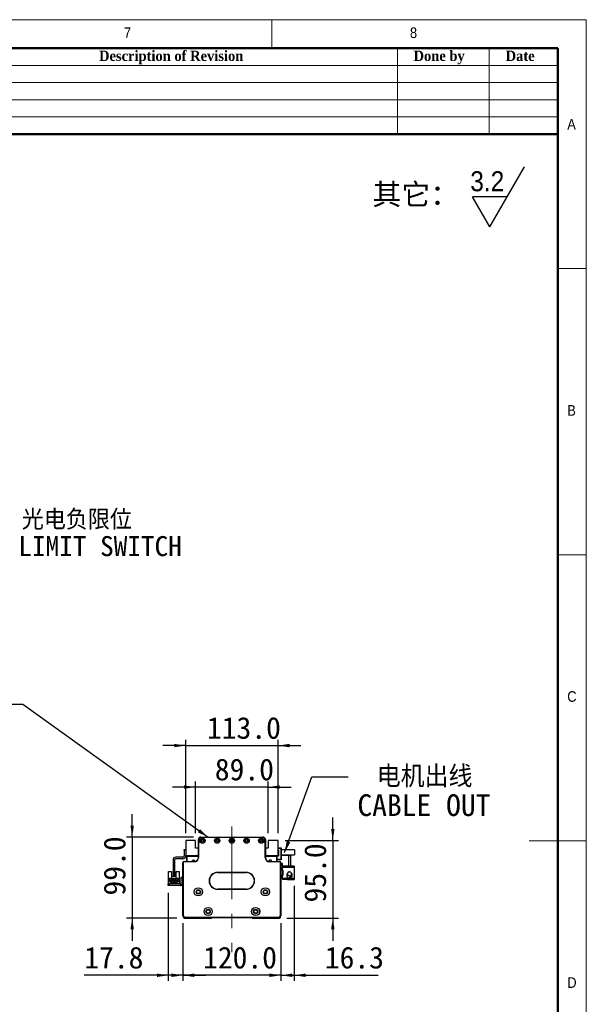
# Model space of a CAD drawing. Header units: millimetres. Extents: x 35 to 2905, y 35 to 2044.
# Tile 6 of 6: x 2212 to 2905, y 839 to 2044. Entities that reach past the tile are written whole.
import ezdxf

# ---------------------------------------------------------------- set-up
doc = ezdxf.new("R2010")
doc.units = ezdxf.units.MM
doc.header["$LTSCALE"] = 7
doc.linetypes.add('CENTERX2', pattern=[20.32, 12.7, -2.54, 2.54, -2.54])
doc.layers.add('DIMNS', color=7, linetype='Continuous')
doc.styles.add('SLDTEXTSTYLE0', font='arial.ttf', dxfattribs={"bigfont": 'bigfont'})
doc.styles.add('SLDTEXTSTYLE1', font='Gothic.ttf', dxfattribs={"width": 0.913})
doc.styles.add('SLDTEXTSTYLE2', font='timesbd.ttf', dxfattribs={"width": 0.933})
doc.styles.add('SLDTEXTSTYLE8', font='txt')
doc.styles.add('SLDTEXTSTYLE9', font='txt', dxfattribs={"bigfont": 'bigfont'})
doc.dimstyles.new('SLDDIMSTYLE1', dxfattribs={"dimtxt": 26.6, "dimasz": 14, "dimexe": 0, "dimexo": 0.0625, "dimgap": 6.65, "dimtad": 2, "dimdec": 1, "dimrnd": 1e-09, "dimzin": 4, "dimdsep": 46, "dimtxsty": 'SLDTEXTSTYLE8', "dimsah": 1, "dimcen": 0.09, "dimadec": 0, "dimazin": 1, "dimtfac": 1, "dimtdec": 1, "dimtmove": 0, "dimatfit": 0, "dimfxl": 0, "dimfrac": 2, "dimtolj": 1, "dimtzin": 12, "dimarcsym": 0})
doc.dimstyles.new('SLDDIMSTYLE2', dxfattribs={"dimtxt": 26.6, "dimasz": 14, "dimexe": 0, "dimexo": 0.0625, "dimgap": 6.65, "dimtad": 2, "dimdec": 1, "dimrnd": 1e-09, "dimzin": 12, "dimdsep": 46, "dimtxsty": 'SLDTEXTSTYLE8', "dimsah": 1, "dimcen": 0.09, "dimadec": 0, "dimazin": 3, "dimtfac": 1, "dimtdec": 1, "dimtmove": 0, "dimatfit": 0, "dimfxl": 0, "dimfrac": 2, "dimtolj": 1, "dimtzin": 12, "dimarcsym": 0})
doc.dimstyles.new('SLDDIMSTYLE3', dxfattribs={"dimtxt": 0.18, "dimasz": 14, "dimexe": 0, "dimexo": 0.0625, "dimgap": 0, "dimtad": 0, "dimtih": 1, "dimtoh": 1, "dimdec": 0, "dimrnd": 1e-09, "dimzin": 0, "dimdsep": 46, "dimtxsty": 'Standard', "dimsah": 1, "dimcen": 0.09, "dimadec": 0, "dimazin": 0, "dimtfac": 14, "dimtdec": 0, "dimtofl": 0, "dimtmove": 0, "dimatfit": 3, "dimfxl": 0, "dimfrac": 2, "dimtolj": 1, "dimtzin": 0, "dimarcsym": 0})

# ---------------------------------------------------------------- blocks, each defined once
blk = doc.blocks.new('SW_SFSYMBOL_0')
at = {"layer": 'DIMNS', "color": 0}
for p, q in [((24, -36.7), (66.5, 36.8)), ((24, -36.7), (2.8, 0)), ((45.2, 0), (2.8, 0))]:
    blk.add_line(p, q, dxfattribs=at)
at = {"layer": 'DIMNS', "color": 0, "insert": (0, 31.3), "char_height": 24.5, "attachment_point": 1, "style": 'SLDTEXTSTYLE1'}
blk.add_mtext('3.2', dxfattribs=at)
blk = doc.blocks.new('_D_6')
at = {"layer": 'DIMNS'}
for p, q in [((2411.3, 938.6), (2411.3, 868)), ((2531.3, 938.6), (2531.3, 868)), ((2411.3, 875), (2383.3, 875)), ((2531.3, 875), (2411.3, 875)), ((2531.3, 875), (2559.3, 875))]:
    blk.add_line(p, q, dxfattribs=at)
for points in [[(2411.3, 875), (2397.3, 877.1), (2397.3, 872.9)], [(2531.3, 875), (2545.3, 872.9), (2545.3, 877.1)]]:
    blk.add_solid(points, dxfattribs=at)
at = {"layer": 'DIMNS', "insert": (2436, 909.9), "char_height": 26.6, "attachment_point": 1, "style": 'SLDTEXTSTYLE8'}
blk.add_mtext('120.0', dxfattribs=at)
blk = doc.blocks.new('_D_7')
at = {"layer": 'DIMNS'}
for p, q in [((2393.5, 976), (2393.5, 868)), ((2411.3, 938.6), (2411.3, 868)), ((2393.5, 875), (2290.7, 875)), ((2411.3, 875), (2393.5, 875)), ((2411.3, 875), (2439.3, 875))]:
    blk.add_line(p, q, dxfattribs=at)
for points in [[(2393.5, 875), (2379.5, 877.1), (2379.5, 872.9)], [(2411.3, 875), (2425.3, 872.9), (2425.3, 877.1)]]:
    blk.add_solid(points, dxfattribs=at)
at = {"layer": 'DIMNS', "insert": (2290.7, 909.9), "char_height": 26.6, "attachment_point": 1, "style": 'SLDTEXTSTYLE8'}
blk.add_mtext('17.8', dxfattribs=at)
blk = doc.blocks.new('_D_8')
at = {"layer": 'DIMNS'}
for p, q in [((2349.3, 1044), (2349.3, 1072)), ((2424.4, 1044), (2342.3, 1044)), ((2349.3, 1044), (2349.3, 945)), ((2403.9, 945), (2342.3, 945)), ((2349.3, 945), (2349.3, 917))]:
    blk.add_line(p, q, dxfattribs=at)
for points in [[(2349.3, 1044), (2351.4, 1058), (2347.2, 1058)], [(2349.3, 945), (2347.2, 931), (2351.4, 931)]]:
    blk.add_solid(points, dxfattribs=at)
at = {"layer": 'DIMNS', "insert": (2314.4, 972.5), "char_height": 26.6, "attachment_point": 1, "rotation": 90, "style": 'SLDTEXTSTYLE8'}
blk.add_mtext('99.0', dxfattribs=at)
blk = doc.blocks.new('_D_9')
at = {"layer": 'DIMNS'}
for p, q in [((2547.6, 984.4), (2547.6, 868)), ((2531.3, 938.6), (2531.3, 868)), ((2531.3, 875), (2503.3, 875)), ((2531.3, 875), (2547.6, 875)), ((2547.6, 875), (2650.5, 875))]:
    blk.add_line(p, q, dxfattribs=at)
for points in [[(2531.3, 875), (2517.3, 877.1), (2517.3, 872.9)], [(2547.6, 875), (2561.6, 872.9), (2561.6, 877.1)]]:
    blk.add_solid(points, dxfattribs=at)
at = {"layer": 'DIMNS', "insert": (2585, 909.9), "char_height": 26.6, "attachment_point": 1, "style": 'SLDTEXTSTYLE8'}
blk.add_mtext('16.3', dxfattribs=at)
blk = doc.blocks.new('_D_10')
at = {"layer": 'DIMNS'}
for p, q in [((2594.8, 1040), (2594.8, 1068)), ((2536.7, 1040), (2601.8, 1040)), ((2594.8, 1040), (2594.8, 945)), ((2538.7, 945), (2601.8, 945)), ((2594.8, 945), (2594.8, 917))]:
    blk.add_line(p, q, dxfattribs=at)
for points in [[(2594.8, 1040), (2596.9, 1054), (2592.7, 1054)], [(2594.8, 945), (2592.7, 931), (2596.9, 931)]]:
    blk.add_solid(points, dxfattribs=at)
at = {"layer": 'DIMNS', "insert": (2559.9, 964), "char_height": 26.6, "attachment_point": 1, "rotation": 90, "style": 'SLDTEXTSTYLE8'}
blk.add_mtext('95.0', dxfattribs=at)
blk = doc.blocks.new('_D_11')
at = {"layer": 'DIMNS'}
for p, q in [((2426.8, 1048.9), (2426.8, 1112.2)), ((2515.8, 1048.9), (2515.8, 1112.2)), ((2426.8, 1105.2), (2398.8, 1105.2)), ((2515.8, 1105.2), (2426.8, 1105.2)), ((2515.8, 1105.2), (2543.8, 1105.2))]:
    blk.add_line(p, q, dxfattribs=at)
for points in [[(2426.8, 1105.2), (2412.8, 1107.3), (2412.8, 1103.1)], [(2515.8, 1105.2), (2529.8, 1103.1), (2529.8, 1107.3)]]:
    blk.add_solid(points, dxfattribs=at)
at = {"layer": 'DIMNS', "insert": (2450.4, 1140.1), "char_height": 26.6, "attachment_point": 1, "style": 'SLDTEXTSTYLE8'}
blk.add_mtext('89.0', dxfattribs=at)
blk = doc.blocks.new('_D_12')
at = {"layer": 'DIMNS'}
for p, q in [((2414.8, 1048.9), (2414.8, 1163)), ((2527.8, 1048.9), (2527.8, 1163)), ((2414.8, 1156), (2386.8, 1156)), ((2414.8, 1156), (2527.8, 1156)), ((2527.8, 1156), (2555.8, 1156))]:
    blk.add_line(p, q, dxfattribs=at)
for points in [[(2414.8, 1156), (2400.8, 1158.1), (2400.8, 1153.9)], [(2527.8, 1156), (2541.8, 1153.9), (2541.8, 1158.1)]]:
    blk.add_solid(points, dxfattribs=at)
at = {"layer": 'DIMNS', "insert": (2440.8, 1190.9), "char_height": 26.6, "attachment_point": 1, "style": 'SLDTEXTSTYLE8'}
blk.add_mtext('113.0', dxfattribs=at)
blk = doc.blocks.new('SW_NOTE_3')
at = {"layer": 'DIMNS', "color": 0, "char_height": 26.6, "attachment_point": 2}
for s, insert, style in [('电机出线', (93.7, 13.6), 'SLDTEXTSTYLE9'), ('CABLE OUT', (92.9, -21.5), 'SLDTEXTSTYLE8')]:
    blk.add_mtext(s, dxfattribs=dict(at, insert=insert, style=style))
blk = doc.blocks.new('SW_NOTE_7')
at = {"layer": 'DIMNS', "color": 0, "char_height": 24.5, "attachment_point": 2}
for s, insert, style in [('    光电负限位', (96.7, 12.2), 'SLDTEXTSTYLE9'), ('NEGATIVE LIMIT SWITCH', (93.8, -20.2), 'SLDTEXTSTYLE8')]:
    blk.add_mtext(s, dxfattribs=dict(at, insert=insert, style=style))

msp = doc.modelspace()

# ---------------------------------------------------------------- linework, layer by layer
at = {"color": 7, "linetype": 'Continuous', "lineweight": 18}
for p, q in [((2905, 2044), (35, 2044)), ((2520, 2009), (2520, 2044)), ((2905, 35), (2905, 2044)), ((70, 2009), (2870, 2009)), ((2674, 2009), (2674, 1904)), ((2786, 2009), (2786, 1904)), ((2870, 2009), (2870, 1904)), ((2870, 2009), (2870, 70)), ((2030, 1988), (2870, 1988)), ((2030, 1967), (2870, 1967)), ((2030, 1946), (2870, 1946)), ((2030, 1925), (2870, 1925)), ((2905, 1739.5), (2870, 1739.5)), ((2870, 1389.5), (2905, 1389.5)), ((2905, 1039.5), (2835, 1039.5))]:
    msp.add_line(p, q, dxfattribs=at)
at = {"color": 7, "linetype": 'Continuous', "lineweight": 50}
for p, q in [((2870, 2009), (70, 2009)), ((2870, 2009), (2870, 70)), ((2870, 1904), (2030, 1904))]:
    msp.add_line(p, q, dxfattribs=at)
at = {"color": 7, "linetype": 'Continuous', "lineweight": 25}
for p, q in [((2426.77, 1040.03), (2414.77, 1040.03)), ((2414.77, 1040.03), (2414.77, 1021.53)), ((2426.77, 1030.53), (2426.77, 1040.03)), ((2430.27, 1041.03), (2430.27, 1041.23)), ((2430.27, 1041.23), (2430.28, 1041.23)), ((2430.27, 1041.03), (2430.57, 1041.03)), ((2430.27, 1019.03), (2430.27, 1041.03)), ((2430.57, 1041.03), (2430.57, 1019.03)), ((2433.27, 1044.03), (2433.27, 1043.73)), ((2433.27, 1044.03), (2509.27, 1044.03)), ((2509.27, 1043.73), (2433.27, 1043.73)), ((2509.27, 1044.03), (2509.27, 1043.73)), ((2511.97, 1019.03), (2511.97, 1041.03)), ((2512.27, 1041.03), (2511.97, 1041.03)), ((2512.27, 1041.23), (2512.27, 1041.03)), ((2512.27, 1041.23), (2512.27, 1041.23)), ((2512.27, 1041.03), (2512.27, 1019.03)), ((2515.77, 1040.03), (2515.77, 1030.53)), ((2527.77, 1040.03), (2515.77, 1040.03)), ((2527.77, 1021.53), (2527.77, 1040.03)), ((2412.77, 1029.03), (2414.77, 1029.03)), ((2412.77, 1028.03), (2412.77, 1029.03)), ((2412.77, 1028.03), (2412.77, 1021.03)), ((2414.77, 1028.03), (2412.77, 1028.03)), ((2430.27, 1030.53), (2426.77, 1030.53)), ((2515.77, 1030.53), (2512.27, 1030.53)), ((2527.77, 1031.03), (2531.47, 1031.03)), ((2531.47, 1030.03), (2527.77, 1030.03)), ((2527.77, 1028.53), (2528.27, 1028.53)), ((2528.27, 1028.53), (2528.27, 1020.53)), ((2531.47, 1030.03), (2531.47, 1031.03)), ((2531.47, 1031.03), (2531.77, 1030.73)), ((2531.47, 1017.03), (2531.47, 1030.03)), ((2531.47, 1030.03), (2531.77, 1029.9)), ((2531.77, 1030.73), (2531.77, 1029.9)), ((2531.77, 1029.9), (2531.77, 1017.15)), ((2547.77, 1028.53), (2531.77, 1028.53)), ((2547.77, 1028.53), (2547.77, 1022.53)), ((2399.27, 1016.03), (2399.27, 996.53)), ((2401.27, 1016.03), (2401.27, 996.53)), ((2411.27, 1019.53), (2402.77, 1019.53)), ((2411.27, 1017.53), (2402.77, 1017.53)), ((2411.27, 947.53), (2411.27, 1012.53)), ((2411.57, 1012.53), (2411.27, 1012.53)), ((2411.57, 1012.53), (2411.57, 947.65)), ((2412.77, 1013.73), (2412.77, 1014.03)), ((2412.77, 1014.03), (2425.27, 1014.03)), ((2425.27, 1013.73), (2412.77, 1013.73)), ((2414.77, 1021.53), (2414.77, 1021.03)), ((2414.77, 1021.53), (2430.27, 1021.53)), ((2416.77, 1021.53), (2415.77, 1020.53)), ((2415.77, 1020.53), (2415.77, 1014.03)), ((2417.27, 1020.53), (2416.27, 1019.53)), ((2416.27, 1019.53), (2416.27, 1014.03)), ((2417.27, 1020.43), (2416.37, 1019.53)), ((2416.37, 1019.53), (2416.37, 1014.03)), ((2430.27, 1020.53), (2417.27, 1020.53)), ((2430.27, 1020.43), (2417.27, 1020.43)), ((2425.27, 1013.73), (2425.27, 1014.03)), ((2427.9, 1021.32), (2427.69, 1021.53)), ((2430.27, 1021.03), (2428.61, 1021.03)), ((2430.57, 1019.03), (2430.27, 1019.03)), ((2512.27, 1019.03), (2511.97, 1019.03)), ((2512.27, 1021.53), (2527.77, 1021.53)), ((2513.93, 1021.03), (2512.27, 1021.03)), ((2525.27, 1020.53), (2512.27, 1020.53)), ((2525.27, 1020.43), (2512.27, 1020.43)), ((2514.84, 1021.53), (2514.64, 1021.32)), ((2517.27, 1014.03), (2517.27, 1013.73)), ((2517.27, 1014.03), (2529.77, 1014.03)), ((2529.77, 1013.73), (2517.27, 1013.73)), ((2526.27, 1019.53), (2525.27, 1020.53)), ((2526.17, 1019.53), (2525.27, 1020.43)), ((2526.77, 1020.53), (2525.77, 1021.53)), ((2526.17, 1014.03), (2526.17, 1019.53)), ((2526.27, 1014.03), (2526.27, 1019.53)), ((2526.47, 1015.23), (2526.77, 1015.53)), ((2526.47, 1014.03), (2526.47, 1015.23)), ((2528.27, 1020.53), (2526.77, 1020.53)), ((2526.77, 1015.53), (2526.77, 1020.53)), ((2526.77, 1017.03), (2531.47, 1017.03)), ((2531.47, 1016.03), (2526.77, 1016.03)), ((2527.77, 1022.53), (2528.27, 1022.53)), ((2528.27, 1021.53), (2527.77, 1021.53)), ((2529.77, 1014.03), (2529.77, 1013.73)), ((2531.27, 1012.53), (2530.97, 1012.53)), ((2530.97, 947.65), (2530.97, 1012.53)), ((2531.27, 1012.53), (2531.27, 947.53)), ((2531.47, 1017.03), (2531.77, 1017.15)), ((2531.47, 1016.03), (2531.47, 1017.03)), ((2531.77, 1016.33), (2531.47, 1016.03)), ((2531.77, 1022.53), (2547.77, 1022.53)), ((2541.17, 1021.53), (2531.77, 1021.53)), ((2531.77, 1017.15), (2531.77, 1016.33)), ((2541.17, 1008.53), (2541.17, 1021.53)), ((2541.17, 1021.53), (2543.17, 1021.53)), ((2543.17, 1021.53), (2543.17, 1008.53)), ((2393.57, 1001.78), (2397.27, 1001.78)), ((2393.57, 992.88), (2393.57, 1001.78)), ((2397.27, 1001.78), (2397.27, 993.38)), ((2403.27, 993.38), (2403.27, 1001.78)), ((2403.27, 1001.78), (2406.97, 1001.78)), ((2406.97, 1001.78), (2406.97, 992.88)), ((2453.77, 1000.83), (2488.77, 1000.83)), ((2453.77, 1000.83), (2453.77, 1000.53)), ((2488.77, 1000.53), (2453.77, 1000.53)), ((2488.77, 1000.83), (2488.77, 1000.53)), ((2533.17, 1011.53), (2531.27, 1011.53)), ((2533.17, 1008.53), (2533.17, 1011.53)), ((2533.17, 1008.53), (2533.17, 1007.33)), ((2541.17, 1008.53), (2533.17, 1008.53)), ((2533.17, 1003.33), (2533.17, 1007.33)), ((2533.17, 1007.33), (2547.57, 1007.33)), ((2533.17, 1003.33), (2533.17, 1002.83)), ((2534.17, 1003.33), (2533.17, 1003.33)), ((2533.17, 1002.83), (2533.17, 997.83)), ((2534.17, 1002.83), (2533.17, 1002.83)), ((2534.17, 997.33), (2534.17, 1003.33)), ((2539.17, 1008.53), (2539.17, 1008.33)), ((2547.57, 1008.33), (2539.17, 1008.33)), ((2543.17, 1008.53), (2541.17, 1008.53)), ((2547.57, 1008.33), (2547.57, 1007.33)), ((2547.57, 1007.33), (2547.57, 993.33)), ((2393.57, 986.88), (2393.57, 992.88)), ((2394.37, 992.88), (2393.57, 992.88)), ((2394.37, 992.88), (2394.87, 993.38)), ((2397.47, 993.38), (2394.87, 993.38)), ((2395.27, 992.83), (2397.47, 992.83)), ((2395.27, 989.38), (2395.27, 992.83)), ((2396.07, 989.38), (2395.27, 989.38)), ((2396.07, 991.03), (2404.47, 991.03)), ((2396.07, 989.38), (2396.07, 991.03)), ((2396.07, 988.33), (2396.07, 989.38)), ((2397.27, 988.33), (2396.07, 988.33)), ((2397.02, 989.98), (2397.02, 989.48)), ((2397.52, 989.98), (2397.02, 989.98)), ((2397.02, 989.48), (2397.52, 989.48)), ((2397.27, 987.53), (2397.27, 988.33)), ((2403.27, 988.33), (2397.27, 988.33)), ((2397.47, 992.83), (2397.47, 993.38)), ((2397.47, 993.38), (2403.07, 993.38)), ((2397.82, 992.83), (2397.47, 992.83)), ((2397.52, 989.48), (2397.52, 989.98)), ((2397.82, 991.73), (2397.82, 992.83)), ((2402.72, 991.73), (2397.82, 991.73)), ((2399.02, 989.98), (2399.02, 989.48)), ((2399.52, 989.98), (2399.02, 989.98)), ((2399.02, 989.48), (2399.52, 989.48)), ((2399.27, 996.53), (2401.27, 996.53)), ((2399.27, 995.53), (2399.27, 996.53)), ((2401.27, 995.53), (2399.27, 995.53)), ((2399.47, 992.33), (2401.07, 992.33)), ((2399.47, 991.73), (2399.47, 992.33)), ((2399.52, 989.48), (2399.52, 989.98)), ((2401.02, 989.98), (2401.02, 989.48)), ((2401.52, 989.98), (2401.02, 989.98)), ((2401.02, 989.48), (2401.52, 989.48)), ((2401.07, 991.73), (2401.07, 992.33)), ((2401.27, 996.53), (2401.27, 995.53)), ((2401.52, 989.48), (2401.52, 989.98)), ((2402.72, 992.83), (2402.72, 991.73)), ((2403.07, 992.83), (2402.72, 992.83)), ((2403.02, 989.98), (2403.02, 989.48)), ((2403.52, 989.98), (2403.02, 989.98)), ((2403.02, 989.48), (2403.52, 989.48)), ((2403.07, 993.38), (2403.07, 992.83)), ((2405.67, 993.38), (2403.07, 993.38)), ((2403.07, 992.83), (2405.27, 992.83)), ((2403.27, 988.33), (2403.27, 987.53)), ((2404.47, 988.33), (2403.27, 988.33)), ((2403.52, 989.48), (2403.52, 989.98)), ((2404.47, 991.03), (2404.47, 989.38)), ((2404.47, 989.38), (2404.47, 988.33)), ((2405.27, 989.38), (2404.47, 989.38)), ((2405.27, 992.83), (2405.27, 989.38)), ((2405.67, 993.38), (2406.17, 992.88)), ((2406.97, 992.88), (2406.17, 992.88)), ((2406.97, 992.88), (2406.97, 986.88)), ((2409.27, 993.88), (2409.27, 994.88)), ((2409.27, 994.88), (2411.27, 994.88)), ((2411.27, 993.88), (2409.27, 993.88)), ((2409.27, 985.88), (2409.27, 993.88)), ((2533.17, 997.33), (2533.17, 997.83)), ((2533.17, 997.83), (2534.17, 997.83)), ((2533.17, 993.33), (2533.17, 997.33)), ((2533.17, 997.33), (2534.17, 997.33)), ((2533.17, 993.33), (2533.17, 992.13)), ((2547.57, 993.33), (2533.17, 993.33)), ((2539.17, 992.13), (2533.17, 992.13)), ((2538.62, 998.13), (2538.52, 997.33)), ((2538.86, 998.76), (2538.72, 998.45)), ((2538.74, 998.91), (2538.77, 998.92)), ((2538.77, 995.74), (2538.74, 995.75)), ((2538.77, 998.92), (2539.15, 999.49)), ((2538.93, 998.84), (2538.77, 998.92)), ((2538.89, 998.75), (2538.77, 998.81)), ((2539.17, 992.33), (2547.57, 992.33)), ((2539.17, 992.33), (2539.17, 992.13)), ((2544.07, 997.88), (2544.09, 997.9)), ((2547.57, 993.33), (2547.57, 992.33)), ((2393.47, 984.88), (2393.47, 986.88)), ((2393.47, 986.88), (2394.47, 986.88)), ((2394.47, 984.88), (2393.47, 984.88)), ((2394.47, 986.88), (2394.47, 984.88)), ((2408.27, 986.88), (2394.47, 986.88)), ((2408.27, 984.88), (2394.47, 984.88)), ((2403.27, 987.53), (2397.27, 987.53)), ((2408.27, 986.88), (2408.27, 984.88)), ((2409.27, 985.88), (2411.27, 985.88)), ((2409.27, 984.88), (2409.27, 985.88)), ((2411.27, 984.88), (2409.27, 984.88)), ((2453.77, 980.53), (2453.77, 980.23)), ((2453.77, 980.53), (2488.77, 980.53)), ((2488.77, 980.23), (2453.77, 980.23)), ((2488.77, 980.53), (2488.77, 980.23)), ((2411.57, 947.65), (2411.27, 947.53)), ((2413.27, 945.53), (2411.27, 947.53)), ((2411.57, 947.65), (2413.4, 945.83)), ((2411.77, 947.03), (2411.77, 946.03)), ((2411.77, 946.03), (2412.77, 945.03)), ((2412.77, 945.03), (2446.27, 945.03)), ((2413.4, 945.83), (2413.27, 945.53)), ((2529.27, 945.53), (2413.27, 945.53)), ((2413.4, 945.83), (2529.15, 945.83)), ((2446.27, 945.03), (2446.77, 945.53)), ((2495.77, 945.53), (2496.27, 945.03)), ((2496.27, 945.03), (2529.77, 945.03)), ((2529.15, 945.83), (2530.97, 947.65)), ((2529.15, 945.83), (2529.27, 945.53)), ((2531.27, 947.53), (2529.27, 945.53)), ((2529.77, 945.03), (2530.77, 946.03)), ((2530.77, 946.03), (2530.77, 947.03)), ((2530.97, 947.65), (2531.27, 947.53))]:
    msp.add_line(p, q, dxfattribs=at)
at = {"color": 7, "linetype": 'Continuous', "lineweight": 25, "flags": 128}
for points in [[(2429.54, 1016.43), (2429.7, 1017.08), (2430.16, 1017.97)], [(2464.12, 1000.53), (2463.77, 1000.48), (2463.42, 1000.53)], [(2479.12, 1000.53), (2478.77, 1000.48), (2478.42, 1000.53)], [(2408.27, 984.88), (2408.86, 984.93), (2409.27, 985.05)]]:
    msp.add_lwpolyline(points, dxfattribs=at)
at = {"color": 7, "linetype": 'Continuous', "lineweight": 25}
for centre, radius in [((2435.27, 1039.78), 3.25), ((2435.27, 1039.78), 3), ((2435.27, 1039.78), 1.6), ((2435.27, 1039.78), 1.25), ((2453.27, 1039.78), 3.25), ((2453.27, 1039.78), 3), ((2453.27, 1039.78), 1.6), ((2453.27, 1039.78), 1.25), ((2471.27, 1039.78), 3.25), ((2471.27, 1039.78), 3), ((2471.27, 1039.78), 1.6), ((2471.27, 1039.78), 1.25), ((2489.27, 1039.78), 3.25), ((2489.27, 1039.78), 3), ((2489.27, 1039.78), 1.6), ((2489.27, 1039.78), 1.25), ((2507.27, 1039.78), 3.25), ((2507.27, 1039.78), 3), ((2507.27, 1039.78), 1.6), ((2507.27, 1039.78), 1.25), ((2430.27, 977.02), 5.03), ((2430.27, 977.02), 5), ((2430.27, 977.02), 2.65), ((2430.27, 977.02), 2.1), ((2512.27, 977.02), 5.03), ((2512.27, 977.02), 5), ((2512.27, 977.02), 2.65), ((2512.27, 977.02), 2.1), ((2442.27, 952.99), 5.03), ((2442.27, 952.99), 5), ((2442.27, 952.99), 2.65), ((2442.27, 952.99), 2.1), ((2500.27, 952.99), 5.03), ((2500.27, 952.99), 5), ((2500.27, 952.99), 2.65), ((2500.27, 952.99), 2.1)]:
    msp.add_circle(centre, radius, dxfattribs=at)
for centre, radius, start, end in [((2433.27, 1041.03), 3, 90, 180), ((2433.27, 1041.03), 2.7, 90, 180), ((2509.27, 1041.03), 3, 0, 90), ((2509.27, 1041.03), 2.7, 0, 90), ((2402.77, 1016.03), 3.5, 90, 180), ((2402.77, 1016.03), 1.5, 90, 180), ((2411.27, 1021.03), 1.5, 270, 0), ((2411.27, 1021.03), 3.5, 270, 0), ((2412.77, 1012.53), 1.5, 90, 180), ((2412.77, 1012.53), 1.2, 90, 180), ((2424.26, 1014.04), 1.84, 4.76297, 180.41167), ((2425.27, 1019.03), 5.3, 270, 0), ((2425.27, 1019.03), 5, 270, 0), ((2428.61, 1022.03), 1, 225, 270), ((2517.27, 1019.03), 5.3, 180, 270), ((2517.27, 1019.03), 5, 180, 270), ((2509.77, 1016.03), 3.25, 7.39388, 36.18328), ((2513.93, 1022.03), 1, 270, 315), ((2518.26, 1014.04), 1.85, 359.66447, 180.33529), ((2529.77, 1012.53), 1.5, 0, 90), ((2529.77, 1012.53), 1.2, 0, 90), ((2453.77, 990.53), 10.3, 90, 270), ((2453.77, 990.53), 10, 90, 270), ((2488.77, 990.53), 10.3, 270, 90), ((2488.77, 990.53), 10, 270, 90), ((2541.77, 997.33), 3.45, 0, 47.89891), ((2408.27, 987.88), 1, 270, 0), ((2541.77, 997.33), 3.4, 207.88541, 44.31348), ((2541.77, 997.33), 3.45, 237.57421, 0), ((2541.77, 997.33), 2.5, 274.06825, 11.05475), ((2541.77, 997.33), 2.6, 277.27427, 19.70725)]:
    msp.add_arc(centre, radius, start, end, dxfattribs=at)
for points, knots in [([(2539.6, 1000.26), (2539.42, 999.9), (2539.09, 999.24), (2538.63, 998.18), (2538.41, 997.36), (2538.35, 996.69), (2538.45, 996.13), (2538.68, 995.52), (2539.13, 994.93), (2539.82, 994.49), (2540.54, 994.25), (2541.3, 994.25), (2542.01, 994.48), (2542.19, 994.61), (2542.14, 994.64), (2542.13, 994.65)], [0, 0, 0, 0, 0.1800985, 0.3300043, 0.4496449, 0.5397496, 0.5746227, 0.6053219, 0.6784018, 0.7214063, 0.7619834, 0.8291607, 0.8886695, 0.9605996, 1, 1, 1, 1]), ([(2543.16, 1001.09), (2543.41, 1000.86), (2543.91, 1000.4), (2544.32, 999.48), (2544.36, 998.57), (2544.08, 997.77), (2543.57, 997.16), (2542.87, 996.75), (2542.07, 996.58), (2541.23, 996.68), (2540.45, 997.06), (2539.83, 997.66), (2539.44, 998.42), (2539.35, 999.26), (2539.45, 1000.02), (2539.8, 1000.62), (2540.33, 1001.04), (2541.06, 1001.28), (2541.81, 1001.36), (2542.35, 1001.39), (2542.61, 1001.37), (2542.7, 1001.38), (2542.72, 1001.37), (2542.79, 1001.33), (2542.95, 1001.25), (2543.08, 1001.15), (2543.16, 1001.09)], [0, 0, 0, 0, 0.0648176, 0.1297793, 0.189732, 0.2426191, 0.2944133, 0.3462435, 0.3987244, 0.4521998, 0.5066016, 0.5614526, 0.616052, 0.6697726, 0.727069, 0.7653775, 0.8036915, 0.8589096, 0.9142292, 0.9495547, 0.9640012, 0.9648512, 0.9657591, 0.9687105, 0.9805281, 1, 1, 1, 1]), ([(2544, 996.19), (2544.1, 996.43), (2544.29, 996.9), (2544.34, 997.42), (2544.25, 997.73), (2544.22, 997.82)], [0, 0, 0, 0, 0.4316445, 0.8185587, 1, 1, 1, 1])]:
    msp.add_open_spline(points, degree=3, knots=knots, dxfattribs=at)
at = {"layer": 'DIMNS', "linetype": 'CENTERX2', "lineweight": 18}
msp.add_line((2471.27, 1056.98), (2471.27, 903.08), dxfattribs=at)

# ---------------------------------------------------------------- block references
at = {"layer": 'DIMNS'}
for name, p in [('SW_SFSYMBOL_0', (2763.03, 1827.32)), ('SW_NOTE_7', (2141.2, 1432.43)), ('SW_NOTE_3', (2613.4, 1117.9))]:
    msp.add_blockref(name, p, dxfattribs=at)

# ---------------------------------------------------------------- texts
at = {"color": 7, "linetype": 'Continuous', "lineweight": 0}
for s, insert, char_height, attachment_point, style in [('7', (2339.17, 2034.52), 12.96, 1, 'SLDTEXTSTYLE1'), ('8', (2689.17, 2034.52), 12.96, 1, 'SLDTEXTSTYLE1'), ('Description of Revision', (2397.01, 2006.1), 12.6, 2, 'SLDTEXTSTYLE2'), ('Done by', (2724.88, 2006.1), 12.6, 2, 'SLDTEXTSTYLE2'), ('Date', (2824, 2006.1), 12.6, 2, 'SLDTEXTSTYLE2'), ('A', (2881.67, 1922.52), 12.96, 1, 'SLDTEXTSTYLE1'), ('B', (2881.67, 1572.52), 12.96, 1, 'SLDTEXTSTYLE1'), ('C', (2881.67, 1222.52), 12.96, 1, 'SLDTEXTSTYLE1'), ('D', (2881.67, 872.52), 12.96, 1, 'SLDTEXTSTYLE1')]:
    msp.add_mtext(s, dxfattribs=dict(at, insert=insert, char_height=char_height, attachment_point=attachment_point, style=style))
at = {"layer": 'DIMNS', "insert": (2643.32, 1843.39), "char_height": 25.929, "attachment_point": 1, "style": 'SLDTEXTSTYLE0'}
msp.add_mtext('其它：', dxfattribs=at)

# ---------------------------------------------------------------- dimensions: what is measured, and where the dimension line sits
at = {"layer": 'DIMNS'}
for base, p1, p2, dimstyle, picture, middle in [((2527.77, 1156.03), (2414.77, 1040.03), (2527.77, 1040.03), 'SLDDIMSTYLE1', '_D_12', (2483.15, 1156.03)), ((2426.77, 1105.2), (2515.77, 1040.03), (2426.77, 1040.03), 'SLDDIMSTYLE1', '_D_11', (2483.15, 1105.2)), ((2547.57, 875.03), (2531.27, 947.53), (2547.57, 993.33), 'SLDDIMSTYLE2', '_D_9', (2617.77, 875.03)), ((2393.47, 875.03), (2411.27, 947.53), (2393.47, 984.88), 'SLDDIMSTYLE2', '_D_7', (2323.49, 875.03)), ((2411.27, 875.03), (2531.27, 947.53), (2411.27, 947.53), 'SLDDIMSTYLE1', '_D_6', (2478.4, 875.03))]:
    dim = msp.add_linear_dim(base=base, p1=p1, p2=p2, dimstyle=dimstyle, dxfattribs=at)
    dim.commit()
    dim.dimension.update_dxf_attribs({"geometry": picture, "text_midpoint": middle, "dimtype": 160})
for base, p1, p2, picture, middle in [((2349.26, 945.03), (2433.27, 1044.03), (2412.77, 945.03), '_D_8', (2349.26, 1005.28)), ((2594.76, 945.03), (2527.77, 1040.03), (2529.77, 945.03), '_D_10', (2594.76, 996.79))]:
    dim = msp.add_linear_dim(base=base, p1=p1, p2=p2, angle=90, dimstyle='SLDDIMSTYLE1', dxfattribs=at)
    dim.commit()
    dim.dimension.update_dxf_attribs({"geometry": picture, "text_midpoint": middle, "dimtype": 160})

# ---------------------------------------------------------------- leaders
for points in [[(2442.4, 1043.73), (2215.33, 1206.1), (2170.88, 1206.1)], [(2535.86, 1025.15), (2568.95, 1117.9), (2613.4, 1117.9)]]:
    msp.add_leader(points, dimstyle='SLDDIMSTYLE3', dxfattribs=at)

doc.saveas('drawing.dxf')
